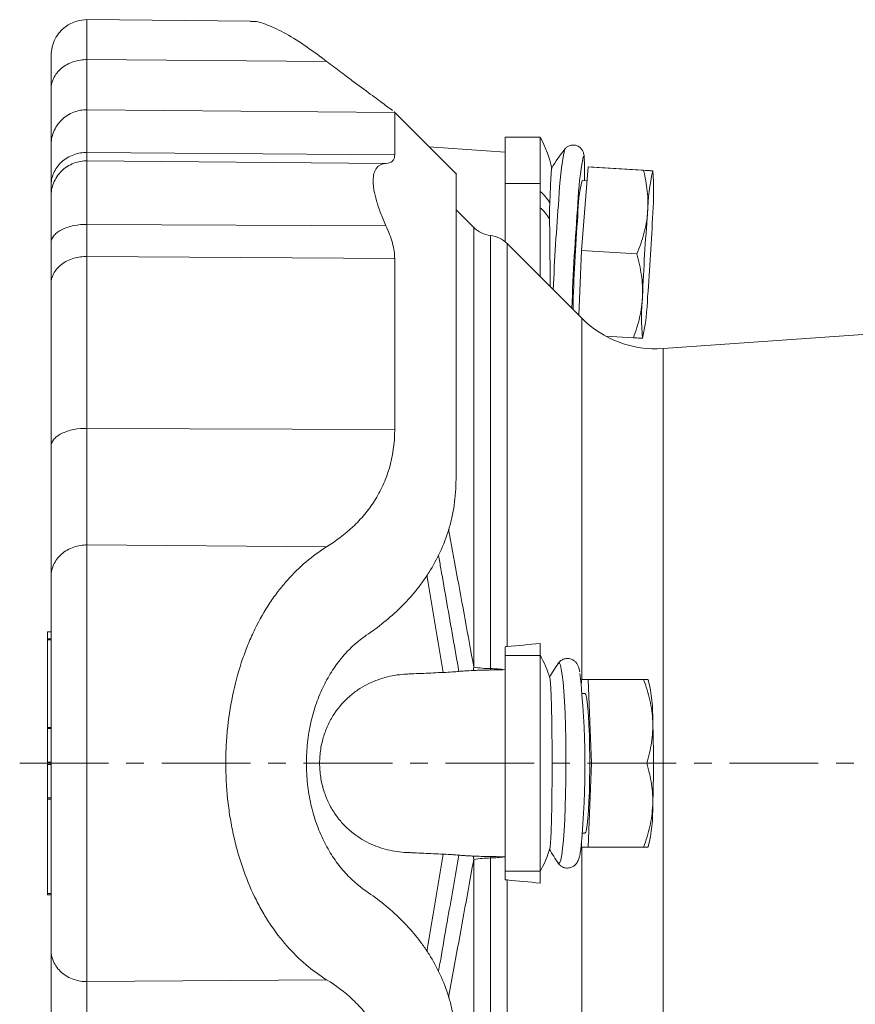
# Model space of a CAD drawing. Header units: millimetres. Extents: x 158 to 728, y 55 to 548.
# Tile 2 of 6: x 158 to 277, y 127 to 268. Entities that reach past the tile are written whole.
import ezdxf

# ---------------------------------------------------------------- set-up
doc = ezdxf.new("R2010")
doc.units = ezdxf.units.MM
doc.linetypes.add('CENTERX2', pattern=[20.32, 12.7, -2.54, 2.54, -2.54])
doc.layers.add('FORMAT', color=7, linetype='Continuous')

msp = doc.modelspace()

# ---------------------------------------------------------------- linework, layer by layer
at = {"color": 7, "linetype": 'Continuous', "lineweight": 15}
for p, q in [((190.83, 267.63), (167.43, 267.84)), ((211.48, 254.57), (211.38, 254.65)), ((220.29, 245.78), (211.39, 254.67)), ((232.29, 251.02), (227.29, 251.02)), ((227.29, 251.02), (227.29, 244.41)), ((232.29, 251.02), (232.29, 244.41)), ((227.29, 248.89), (216.41, 249.66)), ((235.82, 249.31), (235.83, 249.32)), ((238.22, 234.79), (239.19, 246.76)), ((239.19, 246.76), (247.1, 246.28)), ((239.19, 246.76), (239.67, 246.75)), ((239.67, 246.75), (247.58, 246.27)), ((220.27, 245.8), (220.31, 245.86)), ((248.37, 246.21), (248.41, 246.21)), ((227.29, 244.41), (227.29, 236.06)), ((232.29, 244.41), (232.29, 231.09)), ((239.03, 244.77), (238.31, 244.82)), ((222.8, 238.1), (220.26, 240.64)), ((238.26, 225.12), (227.57, 235.81)), ((237.85, 225.53), (238.22, 234.79)), ((238.22, 234.79), (246.13, 234.31)), ((293.68, 223.83), (249.91, 220.77)), ((241.67, 222.57), (245.65, 222.32)), ((246.97, 222.25), (246.99, 222.27)), ((162.29, 180.25), (161.78, 180.25)), ((161.78, 180.24), (161.78, 179.28)), ((161.78, 179.26), (162.29, 179.26)), ((161.78, 179.08), (161.78, 166.56)), ((227.29, 178.11), (227.29, 176.87)), ((232.29, 178.57), (232.29, 176.87)), ((227.29, 176.87), (227.29, 145.99)), ((232.29, 176.87), (232.29, 145.99)), ((238.22, 173.43), (238.2, 172.92)), ((239.19, 173.43), (238.22, 173.43)), ((239.67, 161.43), (239.19, 173.43)), ((239.19, 173.43), (247.1, 173.43)), ((247.79, 173.34), (247.74, 173.43)), ((238.71, 171.43), (238.34, 171.43)), ((161.78, 166.39), (161.78, 161.6)), ((161.78, 161.26), (161.78, 156.47)), ((239.19, 149.43), (239.67, 161.43)), ((239.67, 161.43), (247.58, 161.43)), ((161.78, 156.31), (161.78, 142.79)), ((238.34, 151.43), (238.71, 151.43)), ((238.2, 149.94), (238.22, 149.43)), ((238.22, 149.43), (239.19, 149.43)), ((239.19, 149.43), (247.1, 149.43)), ((247.74, 149.43), (247.79, 149.52)), ((234.87, 147.16), (234.89, 147.14)), ((227.29, 145.99), (227.29, 144.75)), ((232.29, 145.99), (232.29, 144.29)), ((161.78, 142.61), (162.29, 142.61))]:
    msp.add_line(p, q, dxfattribs=at)
at = {"color": 8, "linetype": 'Continuous', "lineweight": 0}
for p, q in [((167.43, 262.12), (201.74, 261.87)), ((167.43, 254.95), (211.48, 254.57)), ((167.43, 248.84), (211.48, 248.48)), ((167.43, 247.64), (210.23, 247.27)), ((227.29, 244.41), (232.29, 244.41)), ((167.43, 238.55), (210.23, 238.35)), ((222.8, 175.18), (222.8, 238.1)), ((225.19, 174.98), (225.19, 236.95)), ((227.57, 235.81), (227.57, 178.13)), ((167.43, 233.96), (211.48, 233.66)), ((238.26, 225.12), (238.26, 173.43)), ((249.91, 220.77), (249.91, 102.09)), ((167.43, 209.36), (211.48, 209.17)), ((167.43, 192.67), (201.74, 192.4)), ((161.78, 180.24), (162.29, 180.24)), ((161.78, 179.08), (162.29, 179.08)), ((227.29, 176.87), (232.29, 176.87)), ((161.78, 166.56), (162.29, 166.56)), ((161.78, 166.39), (162.29, 166.39)), ((161.78, 161.6), (162.29, 161.6)), ((161.78, 161.26), (162.29, 161.26)), ((161.78, 156.47), (162.29, 156.47)), ((161.78, 156.31), (162.29, 156.31)), ((238.26, 149.43), (238.26, 97.74)), ((222.8, 84.76), (222.8, 147.68)), ((225.19, 85.91), (225.19, 147.88)), ((227.29, 145.99), (232.29, 145.99)), ((227.57, 144.73), (227.57, 87.05)), ((161.78, 142.79), (162.29, 142.79)), ((167.43, 130.19), (201.74, 130.46))]:
    msp.add_line(p, q, dxfattribs=at)
at = {"color": 8, "linetype": 'Continuous', "lineweight": 0, "flags": 128}
for points in [[(238.45, 248.17), (238.5, 248.3), (238.57, 248.25), (238.61, 247.93), (238.63, 247.75)], [(234.89, 147.14), (234.99, 147.07), (235.13, 147.21), (235.26, 147.63), (235.4, 148.31), (235.52, 149.25), (235.63, 150.43), (235.73, 151.82), (235.82, 153.4), (235.89, 155.13), (235.94, 156.99), (235.97, 158.94), (235.99, 160.93), (235.98, 162.93), (235.96, 164.9), (235.92, 166.81), (235.86, 168.61), (235.78, 170.27), (235.68, 171.76), (235.58, 173.05), (235.46, 174.11), (235.33, 174.92), (235.2, 175.48), (235.06, 175.76), (234.92, 175.76), (234.88, 175.71)]]:
    msp.add_lwpolyline(points, dxfattribs=at)
at = {"color": 7, "linetype": 'Continuous', "lineweight": 15, "flags": 128}
msp.add_lwpolyline([(238.71, 151.43), (238.82, 151.57), (238.93, 151.97), (239.04, 152.64), (239.14, 153.54), (239.22, 154.66), (239.29, 155.96), (239.35, 157.41), (239.38, 158.98), (239.4, 160.6), (239.4, 162.26), (239.38, 163.89), (239.35, 165.45), (239.29, 166.9), (239.22, 168.2), (239.14, 169.32), (239.04, 170.22), (238.93, 170.89), (238.82, 171.29), (238.71, 171.43), (238.71, 171.43)], dxfattribs=at)
at = {"color": 7, "linetype": 'Continuous', "lineweight": 15}
for centre, radius, start, end in [((218.35, 243.17), 16, 12.2318, 29.373), ((255.44, 233.76), 25.03, 141.5781, 149.141), ((285.35, 239.57), 47.69, 169.6067, 177.5798), ((193.99, 246.21), 44.66, 358.1908, 1.9748), ((280.68, 239.26), 33.01, 167.8529, 178.3187), ((215.96, 243.21), 32.59, 354.7178, 5.2822), ((257.76, 239.93), 20.05, 165.8912, 180.272), ((578.95, 214.23), 342.33, 175.416, 177.9379), ((445.99, 222.3), 209.02, 175.188, 178.8853), ((563.82, 215.09), 317.14, 175.4525, 177.6207), ((-68.44, 253.37), 317.13, 355.4525, 357.6207), ((225.63, 240.93), 4, 225, 263.6248), ((224.74, 232.98), 4, 45, 83.6248), ((279.41, 225.25), 32.59, 174.7177, 185.2823), ((214.69, 229.2), 33.01, 347.8528, 358.3188), ((248.86, 235.73), 15, 225, 274), ((218.35, 169.08), 16, 16.5506, 29.373), ((255.44, 161.43), 25.03, 145.194, 150.5788), ((117.83, 161.13), 120.88, 354.5638, 6.2433), ((226.04, 168.06), 22.38, 358.388, 13.6543), ((89.91, 161.43), 158.62, 357.8321, 2.1679), ((226.04, 154.8), 22.38, 346.3457, 1.612), ((218.35, 153.78), 16, 330.627, 343.4494), ((255.44, 161.43), 25.03, 209.4211, 214.806)]:
    msp.add_arc(centre, radius, start, end, dxfattribs=at)
at = {"color": 8, "linetype": 'Continuous', "lineweight": 0}
for centre, radius, start, end in [((277.64, 240.79), 42.67, 168.4818, 178.1331), ((227.68, 237.95), 7.04, 31.4736, 49.0808), ((227.64, 235.57), 7.09, 32.014, 49.0402), ((614.92, 211.96), 381.14, 175.453, 177.4079), ((225.36, 190.88), 15.9, 260.7531, 269.3835), ((224.93, 157.67), 17.31, 82.3523, 89.1606), ((224.93, 165.19), 17.31, 270.8394, 277.6477), ((225.36, 131.98), 15.9, 90.6165, 99.2469)]:
    msp.add_arc(centre, radius, start, end, dxfattribs=at)
at = {"color": 7, "linetype": 'Continuous', "lineweight": 15}
for points, knots in [([(167.43, 267.84), (166.95, 267.8), (165.88, 267.71), (164.53, 267.02), (163.52, 266.08), (162.85, 265.11), (162.38, 263.95), (162.32, 263.1), (162.29, 262.67)], [0, 0, 0, 0, 0.18634, 0.416189, 0.549158, 0.692654, 0.844183, 1, 1, 1, 1]), ([(190.82, 267.57), (190.96, 267.58), (191.64, 267.65), (193.32, 267.11), (195.87, 265.91), (198.74, 264.11), (200.79, 262.58), (201.74, 261.87)], [0, 0, 0, 0, 0.055366, 0.277206, 0.528762, 0.780474, 1, 1, 1, 1]), ([(162.29, 257.86), (162.29, 258.47), (162.29, 259.05), (162.29, 260.11), (162.29, 260.6), (162.29, 261.45), (162.29, 261.81), (162.29, 262.36), (162.29, 262.56), (162.29, 262.67)], [0, 0, 0, 0, 0.25, 0.25, 0.5, 0.5, 0.75, 0.75, 1, 1, 1, 1]), ([(211.18, 254.83), (211.17, 254.84), (211.06, 254.94), (210.16, 255.6), (208.38, 256.9), (206.08, 258.6), (203.82, 260.28), (202.44, 261.34), (201.74, 261.87)], [0, 0, 0, 0, 0.012, 0.207674, 0.444732, 0.688561, 0.843821, 1, 1, 1, 1]), ([(162.29, 249.86), (162.29, 249.89), (162.29, 250.09), (162.29, 250.8), (162.29, 251.32), (162.29, 252.68), (162.29, 253.52), (162.29, 255.49), (162.29, 256.61), (162.29, 257.86)], [0, 0, 0, 0, 0.25, 0.25, 0.5, 0.5, 0.75, 0.75, 1, 1, 1, 1]), ([(211.48, 254.57), (211.48, 254.49), (211.48, 253.94), (211.48, 251.89), (211.48, 250.4), (211.48, 248.48)], [0, 0, 0, 0, 0.5, 0.5, 1, 1, 1, 1]), ([(162.29, 249.86), (162.29, 249.79), (162.29, 249.26), (162.29, 247.32), (162.29, 245.91), (162.29, 244.08)], [0, 0, 0, 0, 0.5, 0.5, 1, 1, 1, 1]), ([(238.62, 247.91), (238.62, 248.02), (238.61, 248.26), (238.57, 248.51), (238.51, 248.77), (238.4, 249.08), (238.16, 249.43), (237.75, 249.75), (237.2, 249.93), (236.62, 249.88), (236.17, 249.66), (235.89, 249.41), (235.8, 249.27), (235.77, 249.22)], [0, 0, 0, 0, 0.150315, 0.309039, 0.408512, 0.483838, 0.556226, 0.637313, 0.724452, 0.819037, 0.893441, 0.958391, 1, 1, 1, 1]), ([(210.23, 247.27), (210.63, 247.3), (210.94, 247.4), (211.26, 247.7), (211.34, 247.83), (211.45, 248.12), (211.48, 248.29), (211.48, 248.48)], [0, 0, 0, 0, 0.5, 0.5, 0.75, 0.75, 1, 1, 1, 1]), ([(210.23, 247.27), (209.65, 247.23), (209.19, 247.01), (208.8, 246.49), (208.73, 246.37), (208.61, 246.11), (208.56, 245.97), (208.44, 245.52), (208.4, 245.17), (208.4, 244.58), (208.41, 244.37), (208.45, 243.92), (208.48, 243.69), (208.6, 242.98), (208.72, 242.47), (209.03, 241.38), (209.23, 240.8), (209.68, 239.61), (209.94, 238.99), (210.23, 238.35)], [0, 0, 0, 0, 0.25, 0.25, 0.3125, 0.3125, 0.375, 0.375, 0.5, 0.5, 0.5625, 0.5625, 0.625, 0.625, 0.75, 0.75, 0.875, 0.875, 1, 1, 1, 1]), ([(233.96, 246.6), (233.96, 246.6), (233.95, 246.64), (233.92, 246.37), (233.88, 245.78), (233.82, 244.83), (233.77, 243.59), (233.72, 242.47), (233.69, 241.77), (233.68, 241.62)], [0, 0, 0, 0, 0.0227371, 0.2115796, 0.3943447, 0.5824569, 0.7644119, 0.9516722, 1, 1, 1, 1]), ([(220.26, 202.11), (220.26, 204.48), (220.26, 209.29), (220.26, 215.98), (220.26, 222.27), (220.26, 227.98), (220.26, 233.02), (220.26, 237.22), (220.26, 240.56), (220.26, 243.06), (220.26, 244.76), (220.26, 245.7), (220.26, 245.73), (220.26, 245.75)], [0, 0, 0, 0, 0.091651, 0.185385, 0.280791, 0.377409, 0.47474, 0.572263, 0.663922, 0.754849, 0.844633, 0.932891, 1, 1, 1, 1]), ([(247.69, 240.23), (247.73, 240.74), (247.74, 241.25), (247.73, 242.27), (247.69, 242.78), (247.53, 244.3), (247.34, 245.29), (247.1, 246.28)], [0, 0, 0, 0, 0.25, 0.25, 0.5, 0.5, 1, 1, 1, 1]), ([(248.41, 246.21), (248.39, 246.21), (248.34, 246.21), (248.21, 246.22), (248.11, 246.22), (247.77, 246.24), (247.46, 246.26), (247.1, 246.28)], [0, 0, 0, 0, 0.25, 0.25, 0.5, 0.5, 1, 1, 1, 1]), ([(162.29, 242.55), (162.29, 242.59), (162.29, 242.74), (162.29, 243.26), (162.29, 243.62), (162.29, 244.08)], [0, 0, 0, 0, 0.5, 0.5, 1, 1, 1, 1]), ([(162.29, 235.87), (162.29, 236.82), (162.29, 237.72), (162.29, 239.35), (162.29, 240.07), (162.29, 241.26), (162.29, 241.72), (162.29, 242.35), (162.29, 242.52), (162.29, 242.55)], [0, 0, 0, 0, 0.25, 0.25, 0.5, 0.5, 0.75, 0.75, 1, 1, 1, 1]), ([(246.13, 234.31), (246.54, 235.26), (246.89, 236.24), (247.42, 238.22), (247.6, 239.22), (247.69, 240.23)], [0, 0, 0, 0, 0.5, 0.5, 1, 1, 1, 1]), ([(210.23, 238.35), (210.63, 237.5), (210.94, 236.68), (211.26, 235.49), (211.34, 235.1), (211.45, 234.36), (211.48, 234), (211.48, 233.66)], [0, 0, 0, 0, 0.5, 0.5, 0.75, 0.75, 1, 1, 1, 1]), ([(233.75, 229.63), (233.74, 229.94), (233.74, 230.91), (233.72, 232.62), (233.7, 234.71), (233.68, 237), (233.66, 238.49), (233.65, 239.33)], [0, 0, 0, 0, 0.098274, 0.308609, 0.512929, 0.723178, 1, 1, 1, 1]), ([(162.29, 235.87), (162.29, 234.77), (162.29, 233.71), (162.29, 231.74), (162.29, 230.83), (162.29, 230.01)], [0, 0, 0, 0, 0.5, 0.5, 1, 1, 1, 1]), ([(246.13, 234.31), (246.42, 233.31), (246.65, 232.31), (246.94, 230.29), (247, 229.27), (246.96, 228.25)], [0, 0, 0, 0, 0.5, 0.5, 1, 1, 1, 1]), ([(211.48, 209.17), (211.48, 213.8), (211.48, 218.23), (211.48, 226.45), (211.48, 230.25), (211.48, 233.66)], [0, 0, 0, 0, 0.5, 0.5, 1, 1, 1, 1]), ([(162.29, 206.75), (162.29, 211.15), (162.29, 215.36), (162.29, 223.17), (162.29, 226.78), (162.29, 230.01)], [0, 0, 0, 0, 0.5, 0.5, 1, 1, 1, 1]), ([(246.96, 228.25), (246.94, 227.74), (246.89, 227.23), (246.76, 226.23), (246.66, 225.73), (246.32, 224.25), (246.01, 223.28), (245.65, 222.32)], [0, 0, 0, 0, 0.25, 0.25, 0.5, 0.5, 1, 1, 1, 1]), ([(245.65, 222.32), (246.02, 222.3), (246.32, 222.29), (246.78, 222.26), (246.92, 222.25), (246.96, 222.25)], [0, 0, 0, 0, 0.5, 0.5, 1, 1, 1, 1]), ([(246.96, 222.25), (246.97, 222.25), (246.98, 222.25), (246.96, 222.25), (246.96, 222.25)], [0, 0, 0, 0, 0.689823, 1, 1, 1, 1]), ([(211.48, 209.17), (211.48, 207.19), (211.22, 205.36), (210.59, 203.23), (210.45, 202.81), (210.15, 201.99), (209.98, 201.59), (209.44, 200.42), (209.04, 199.68), (208.16, 198.3), (207.67, 197.64), (206.64, 196.41), (206.09, 195.82), (204.34, 194.18), (203.08, 193.23), (201.74, 192.4)], [0, 0, 0, 0, 0.25, 0.25, 0.3125, 0.3125, 0.375, 0.375, 0.5, 0.5, 0.625, 0.625, 0.75, 0.75, 1, 1, 1, 1]), ([(162.29, 206.75), (162.29, 204.8), (162.29, 202.91), (162.29, 199.31), (162.29, 197.6), (162.29, 194.44), (162.29, 192.97), (162.29, 190.33), (162.29, 189.15), (162.29, 188.13)], [0, 0, 0, 0, 0.25, 0.25, 0.5, 0.5, 0.75, 0.75, 1, 1, 1, 1]), ([(207.41, 179.74), (209.15, 180.91), (210.8, 182.23), (213.07, 184.47), (213.8, 185.26), (214.83, 186.52), (215.16, 186.96), (215.8, 187.85), (216.11, 188.3), (217.58, 190.62), (218.54, 192.65), (219.39, 195.44), (219.54, 196.01), (219.8, 197.19), (219.91, 197.78), (220.17, 199.59), (220.26, 200.83), (220.26, 202.11)], [0, 0, 0, 0, 0.25, 0.25, 0.375, 0.375, 0.4375, 0.4375, 0.5, 0.5, 0.75, 0.75, 0.8125, 0.8125, 0.875, 0.875, 1, 1, 1, 1]), ([(201.74, 192.4), (200.72, 191.77), (199.74, 191.06), (197.85, 189.46), (196.95, 188.58), (195.65, 187.11), (195.22, 186.59), (194.4, 185.52), (194, 184.95), (192.84, 183.2), (192.13, 181.95), (191.15, 179.95), (190.84, 179.27), (190.4, 178.2), (190.26, 177.84), (189.98, 177.11), (189.85, 176.73), (189.2, 174.85), (188.76, 173.29), (188.05, 170.07), (187.77, 168.41), (187.54, 166.27), (187.5, 165.83), (187.43, 164.97), (187.4, 164.53), (187.33, 163.23), (187.3, 162.37), (187.3, 159.78), (187.39, 158.05), (187.61, 155.9), (187.67, 155.47), (187.78, 154.62), (187.84, 154.19), (188.04, 152.94), (188.2, 152.11), (188.55, 150.49), (188.75, 149.69), (189.19, 148.12), (189.43, 147.35), (190.2, 145.08), (190.79, 143.66), (191.76, 141.65), (192.11, 141), (192.82, 139.74), (193.19, 139.13), (194.35, 137.37), (195.18, 136.29), (196.91, 134.32), (197.82, 133.43), (199.73, 131.81), (200.72, 131.09), (201.74, 130.46)], [0, 0, 0, 0, 0.0625, 0.0625, 0.125, 0.125, 0.15625, 0.15625, 0.1875, 0.1875, 0.25, 0.25, 0.28125, 0.28125, 0.296875, 0.296875, 0.3125, 0.3125, 0.375, 0.375, 0.4375, 0.4375, 0.453125, 0.453125, 0.46875, 0.46875, 0.5, 0.5, 0.5625, 0.5625, 0.578125, 0.578125, 0.59375, 0.59375, 0.625, 0.625, 0.65625, 0.65625, 0.6875, 0.6875, 0.75, 0.75, 0.78125, 0.78125, 0.8125, 0.8125, 0.875, 0.875, 0.9375, 0.9375, 1, 1, 1, 1]), ([(162.29, 134.73), (162.29, 135.23), (162.29, 135.81), (162.29, 137.12), (162.29, 137.85), (162.29, 139.49), (162.29, 140.4), (162.29, 142.38), (162.29, 143.46), (162.29, 145.78), (162.29, 147.02), (162.29, 149.63), (162.29, 151.01), (162.29, 153.87), (162.29, 155.35), (162.29, 158.36), (162.29, 159.9), (162.29, 162.96), (162.29, 164.5), (162.29, 167.51), (162.29, 168.99), (162.29, 171.85), (162.29, 173.23), (162.29, 175.84), (162.29, 177.08), (162.29, 179.4), (162.29, 180.48), (162.29, 182.46), (162.29, 183.37), (162.29, 185.01), (162.29, 185.74), (162.29, 187.05), (162.29, 187.63), (162.29, 188.13)], [0, 0, 0, 0, 0.0625, 0.0625, 0.125, 0.125, 0.1875, 0.1875, 0.25, 0.25, 0.3125, 0.3125, 0.375, 0.375, 0.4375, 0.4375, 0.5, 0.5, 0.5625, 0.5625, 0.625, 0.625, 0.6875, 0.6875, 0.75, 0.75, 0.8125, 0.8125, 0.875, 0.875, 0.9375, 0.9375, 1, 1, 1, 1]), ([(161.78, 179.08), (161.78, 179.12), (161.78, 179.17), (161.78, 179.24), (161.78, 179.26), (161.78, 179.26)], [0, 0, 0, 0, 0.5, 0.5, 1, 1, 1, 1]), ([(198.84, 161.43), (198.84, 162.44), (198.9, 163.43), (199.06, 164.9), (199.13, 165.39), (199.29, 166.35), (199.39, 166.83), (199.71, 168.25), (199.97, 169.16), (200.43, 170.46), (200.6, 170.89), (200.95, 171.72), (201.13, 172.13), (201.72, 173.32), (202.14, 174.06), (203.05, 175.45), (203.54, 176.1), (204.57, 177.31), (205.11, 177.86), (206.23, 178.87), (206.81, 179.32), (207.41, 179.74)], [0, 0, 0, 0, 0.125, 0.125, 0.1875, 0.1875, 0.25, 0.25, 0.375, 0.375, 0.4375, 0.4375, 0.5, 0.5, 0.625, 0.625, 0.75, 0.75, 0.875, 0.875, 1, 1, 1, 1]), ([(237.98, 174.5), (237.96, 174.59), (237.91, 174.87), (237.81, 175.2), (237.65, 175.57), (237.4, 175.93), (237.01, 176.25), (236.46, 176.45), (235.86, 176.43), (235.36, 176.21), (235.02, 175.92), (234.91, 175.74), (234.85, 175.66)], [0, 0, 0, 0, 0.093978, 0.274796, 0.402348, 0.490505, 0.578434, 0.668223, 0.759523, 0.846027, 0.925419, 1, 1, 1, 1]), ([(222.75, 174.71), (222.29, 174.69), (221.89, 174.67), (221.19, 174.62), (220.9, 174.6), (220.67, 174.57)], [0, 0, 0, 0, 0.5, 0.5, 1, 1, 1, 1]), ([(225.19, 174.78), (224.96, 174.77), (224.73, 174.77), (224.29, 174.76), (224.07, 174.76), (223.66, 174.74), (223.46, 174.74), (223.09, 174.73), (222.91, 174.72), (222.75, 174.71)], [0, 0, 0, 0, 0.25, 0.25, 0.5, 0.5, 0.75, 0.75, 1, 1, 1, 1]), ([(227.24, 174.83), (226.94, 174.82), (226.62, 174.81), (226.1, 174.79), (225.92, 174.79), (225.56, 174.78), (225.37, 174.78), (225.19, 174.78)], [0, 0, 0, 0, 0.5, 0.5, 0.75, 0.75, 1, 1, 1, 1]), ([(218.42, 174.43), (217.49, 174.39), (216.1, 174.32), (214.48, 174.25), (213.78, 174.22), (213.32, 174.2), (213.08, 174.19), (211.93, 174.11), (211.01, 173.96), (209.66, 173.59), (209.21, 173.44), (208.32, 173.1), (207.88, 172.9), (207.03, 172.45), (206.61, 172.2), (205.99, 171.78), (205.79, 171.64), (205.39, 171.32), (205.19, 171.16), (204.22, 170.31), (203.51, 169.52), (202.73, 168.34), (202.57, 168.1), (202.28, 167.59), (202.14, 167.32), (201.75, 166.51), (201.52, 165.93), (201.24, 165.03), (201.15, 164.71), (201.01, 164.08), (200.94, 163.76), (200.79, 162.78), (200.74, 162.12), (200.74, 161.11), (200.75, 160.77), (200.8, 160.11), (200.84, 159.78), (200.94, 159.13), (201, 158.8), (201.15, 158.17), (201.23, 157.85), (201.52, 156.94), (201.75, 156.37), (202.14, 155.55), (202.28, 155.28), (202.57, 154.77), (202.72, 154.53), (203.19, 153.82), (203.53, 153.38), (204.25, 152.57), (204.62, 152.2), (205.79, 151.18), (206.61, 150.63), (207.89, 149.96), (208.33, 149.76), (209.22, 149.41), (209.67, 149.27), (211.02, 148.9), (211.93, 148.75), (213.09, 148.67), (213.32, 148.66), (213.78, 148.64), (214.48, 148.61), (216.1, 148.54), (217.49, 148.47), (218.42, 148.43)], [0, 0, 0, 0, 0.0625, 0.09375, 0.109375, 0.109375, 0.125, 0.125, 0.1875, 0.1875, 0.21875, 0.21875, 0.25, 0.25, 0.28125, 0.28125, 0.296875, 0.296875, 0.3125, 0.3125, 0.375, 0.375, 0.390625, 0.390625, 0.40625, 0.40625, 0.4375, 0.4375, 0.453125, 0.453125, 0.46875, 0.46875, 0.5, 0.5, 0.515625, 0.515625, 0.53125, 0.53125, 0.546875, 0.546875, 0.5625, 0.5625, 0.59375, 0.59375, 0.609375, 0.609375, 0.625, 0.625, 0.65625, 0.65625, 0.6875, 0.6875, 0.75, 0.75, 0.78125, 0.78125, 0.8125, 0.8125, 0.875, 0.875, 0.890625, 0.890625, 0.90625, 0.9375, 1, 1, 1, 1]), ([(220.67, 174.57), (220.55, 174.56), (220.41, 174.55), (220.1, 174.52), (219.92, 174.51), (219.36, 174.47), (218.92, 174.45), (218.42, 174.43)], [0, 0, 0, 0, 0.25, 0.25, 0.5, 0.5, 1, 1, 1, 1]), ([(233.68, 149.22), (233.71, 149.3), (233.73, 149.45), (233.76, 149.77), (233.78, 149.89), (233.8, 150.17), (233.81, 150.33), (233.84, 150.85), (233.86, 151.25), (233.88, 151.93), (233.89, 152.17), (233.91, 152.69), (233.92, 152.96), (233.94, 153.79), (233.95, 154.39), (233.97, 155.66), (233.98, 156.35), (234, 157.74), (234, 158.46), (234.01, 159.56), (234.01, 159.93), (234.01, 160.68), (234.01, 161.05), (234.01, 162.17), (234.01, 162.91), (234, 164.02), (234, 164.39), (234, 165.11), (233.99, 165.46), (233.98, 166.5), (233.97, 167.17), (233.96, 168.14), (233.95, 168.45), (233.94, 169.05), (233.92, 169.63), (233.91, 170.16), (233.89, 170.67), (233.88, 170.92), (233.86, 171.61), (233.84, 172.01), (233.81, 172.52), (233.8, 172.68), (233.78, 172.96), (233.76, 173.08), (233.73, 173.41), (233.71, 173.56), (233.68, 173.64)], [0, 0, 0, 0, 0.0625, 0.0625, 0.09375, 0.09375, 0.125, 0.125, 0.1875, 0.1875, 0.21875, 0.21875, 0.25, 0.25, 0.3125, 0.3125, 0.375, 0.375, 0.4375, 0.4375, 0.46875, 0.46875, 0.5, 0.5, 0.5625, 0.5625, 0.59375, 0.59375, 0.625, 0.625, 0.6875, 0.6875, 0.71875, 0.71875, 0.75, 0.78125, 0.78125, 0.8125, 0.8125, 0.875, 0.875, 0.90625, 0.90625, 0.9375, 0.9375, 1, 1, 1, 1]), ([(247.1, 173.43), (247.47, 172.45), (247.77, 171.46), (248.23, 169.46), (248.37, 168.45), (248.41, 167.43)], [0, 0, 0, 0, 0.5, 0.5, 1, 1, 1, 1]), ([(247.73, 173.43), (247.73, 173.43), (247.76, 173.43), (247.59, 173.43), (247.26, 173.43), (247.1, 173.43)], [0, 0, 0, 0, 0.058861, 0.526956, 1, 1, 1, 1]), ([(161.78, 166.39), (161.78, 166.4), (161.78, 166.42), (161.78, 166.48), (161.78, 166.52), (161.78, 166.56)], [0, 0, 0, 0, 0.5, 0.5, 1, 1, 1, 1]), ([(248.41, 167.43), (248.43, 166.92), (248.43, 166.41), (248.37, 165.4), (248.32, 164.9), (248.1, 163.4), (247.87, 162.41), (247.58, 161.43)], [0, 0, 0, 0, 0.25, 0.25, 0.5, 0.5, 1, 1, 1, 1]), ([(161.78, 161.6), (161.78, 161.59), (161.78, 161.57), (161.78, 161.51), (161.78, 161.47), (161.78, 161.39), (161.78, 161.35), (161.78, 161.29), (161.78, 161.27), (161.78, 161.26)], [0, 0, 0, 0, 0.25, 0.25, 0.5, 0.5, 0.75, 0.75, 1, 1, 1, 1]), ([(198.84, 161.43), (198.84, 160.42), (198.9, 159.43), (199.06, 157.96), (199.13, 157.47), (199.29, 156.51), (199.39, 156.03), (199.71, 154.61), (199.97, 153.7), (200.43, 152.4), (200.6, 151.97), (200.95, 151.14), (201.13, 150.73), (201.72, 149.54), (202.14, 148.8), (203.05, 147.41), (203.54, 146.76), (204.57, 145.55), (205.11, 145), (206.23, 143.99), (206.81, 143.54), (207.41, 143.12)], [0, 0, 0, 0, 0.125, 0.125, 0.1875, 0.1875, 0.25, 0.25, 0.375, 0.375, 0.4375, 0.4375, 0.5, 0.5, 0.625, 0.625, 0.75, 0.75, 0.875, 0.875, 1, 1, 1, 1]), ([(247.58, 161.43), (247.87, 160.45), (248.1, 159.46), (248.39, 157.46), (248.45, 156.45), (248.41, 155.43)], [0, 0, 0, 0, 0.5, 0.5, 1, 1, 1, 1]), ([(161.78, 156.31), (161.78, 156.34), (161.78, 156.38), (161.78, 156.44), (161.78, 156.46), (161.78, 156.47)], [0, 0, 0, 0, 0.5, 0.5, 1, 1, 1, 1]), ([(248.41, 155.43), (248.39, 154.92), (248.34, 154.41), (248.21, 153.4), (248.11, 152.9), (247.77, 151.4), (247.46, 150.41), (247.1, 149.43)], [0, 0, 0, 0, 0.25, 0.25, 0.5, 0.5, 1, 1, 1, 1]), ([(236.21, 146.43), (236.41, 146.45), (236.79, 146.5), (237.23, 146.78), (237.51, 147.08), (237.69, 147.39), (237.83, 147.72), (237.96, 148.18), (238.07, 148.74), (238.14, 149.29), (238.16, 149.5)], [0, 0, 0, 0, 0.088115, 0.166634, 0.243045, 0.327114, 0.433614, 0.594345, 0.844752, 1, 1, 1, 1]), ([(247.1, 149.43), (247.26, 149.43), (247.58, 149.43), (247.76, 149.43), (247.73, 149.43), (247.73, 149.43)], [0, 0, 0, 0, 0.468486, 0.941139, 1, 1, 1, 1]), ([(218.42, 148.43), (218.92, 148.41), (219.35, 148.39), (219.92, 148.35), (220.09, 148.34), (220.41, 148.31), (220.55, 148.3), (220.67, 148.29)], [0, 0, 0, 0, 0.5, 0.5, 0.75, 0.75, 1, 1, 1, 1]), ([(220.67, 148.29), (220.9, 148.26), (221.19, 148.24), (221.71, 148.2), (221.9, 148.19), (222.3, 148.17), (222.52, 148.16), (222.75, 148.15)], [0, 0, 0, 0, 0.5, 0.5, 0.75, 0.75, 1, 1, 1, 1]), ([(222.75, 148.15), (223.07, 148.13), (223.44, 148.12), (224.28, 148.1), (224.72, 148.09), (225.19, 148.08)], [0, 0, 0, 0, 0.5, 0.5, 1, 1, 1, 1]), ([(225.19, 148.08), (225.37, 148.08), (225.56, 148.08), (225.92, 148.07), (226.1, 148.07), (226.44, 148.06), (226.61, 148.05), (226.94, 148.04), (227.09, 148.04), (227.24, 148.03)], [0, 0, 0, 0, 0.25, 0.25, 0.5, 0.5, 0.75, 0.75, 1, 1, 1, 1]), ([(234.83, 147.24), (234.89, 147.15), (235.01, 146.96), (235.37, 146.64), (235.82, 146.45), (236.11, 146.44), (236.21, 146.43)], [0, 0, 0, 0, 0.265909, 0.554016, 0.846437, 1, 1, 1, 1]), ([(161.78, 142.61), (161.78, 142.61), (161.78, 142.63), (161.78, 142.7), (161.78, 142.75), (161.78, 142.79)], [0, 0, 0, 0, 0.5, 0.5, 1, 1, 1, 1]), ([(207.41, 143.12), (209.15, 141.95), (210.8, 140.63), (213.07, 138.39), (213.8, 137.6), (214.83, 136.34), (215.16, 135.9), (215.8, 135.01), (216.11, 134.56), (217.58, 132.24), (218.54, 130.21), (219.39, 127.42), (219.54, 126.85), (219.8, 125.67), (219.91, 125.08), (220.17, 123.27), (220.26, 122.03), (220.26, 120.75)], [0, 0, 0, 0, 0.25, 0.25, 0.375, 0.375, 0.4375, 0.4375, 0.5, 0.5, 0.75, 0.75, 0.8125, 0.8125, 0.875, 0.875, 1, 1, 1, 1]), ([(162.29, 116.11), (162.29, 118.06), (162.29, 119.95), (162.29, 123.55), (162.29, 125.26), (162.29, 128.43), (162.29, 129.89), (162.29, 132.53), (162.29, 133.71), (162.29, 134.73)], [0, 0, 0, 0, 0.25, 0.25, 0.5, 0.5, 0.75, 0.75, 1, 1, 1, 1]), ([(211.48, 113.69), (211.48, 115.67), (211.22, 117.5), (210.59, 119.63), (210.45, 120.05), (210.15, 120.87), (209.98, 121.27), (209.44, 122.44), (209.04, 123.18), (208.16, 124.56), (207.67, 125.22), (206.64, 126.45), (206.09, 127.04), (204.34, 128.68), (203.08, 129.63), (201.74, 130.46)], [0, 0, 0, 0, 0.25, 0.25, 0.3125, 0.3125, 0.375, 0.375, 0.5, 0.5, 0.625, 0.625, 0.75, 0.75, 1, 1, 1, 1])]:
    msp.add_open_spline(points, degree=3, knots=knots, dxfattribs=at)
at = {"color": 8, "linetype": 'Continuous', "lineweight": 0}
for points, knots in [([(167.43, 267.75), (167.43, 267.76), (167.43, 267.8), (167.43, 267.16), (167.43, 265.94), (167.43, 264.26), (167.43, 262.82), (167.43, 262.12)], [0, 0, 0, 0, 0.112268, 0.353073, 0.581824, 0.797607, 1, 1, 1, 1]), ([(162.29, 257.86), (162.29, 258.36), (162.4, 258.91), (162.78, 259.7), (162.94, 259.96), (163.32, 260.45), (163.55, 260.68), (164.05, 261.09), (164.33, 261.28), (164.92, 261.6), (165.23, 261.73), (166.18, 262.04), (166.83, 262.12), (167.43, 262.12)], [0, 0, 0, 0, 0.25, 0.25, 0.375, 0.375, 0.5, 0.5, 0.625, 0.625, 0.75, 0.75, 1, 1, 1, 1]), ([(167.43, 262.12), (167.43, 261), (167.43, 259.99), (167.43, 258.23), (167.43, 257.48), (167.43, 256.26), (167.43, 255.79), (167.43, 255.15), (167.43, 254.98), (167.43, 254.95)], [0, 0, 0, 0, 0.25, 0.25, 0.5, 0.5, 0.75, 0.75, 1, 1, 1, 1]), ([(162.29, 249.86), (162.29, 250.46), (162.4, 251.11), (162.78, 252.06), (162.94, 252.37), (163.32, 252.95), (163.55, 253.23), (164.05, 253.73), (164.33, 253.95), (164.92, 254.33), (165.23, 254.48), (166.18, 254.85), (166.83, 254.96), (167.43, 254.95)], [0, 0, 0, 0, 0.25, 0.25, 0.375, 0.375, 0.5, 0.5, 0.625, 0.625, 0.75, 0.75, 1, 1, 1, 1]), ([(167.43, 254.95), (167.43, 254.87), (167.43, 254.32), (167.43, 252.27), (167.43, 250.77), (167.43, 248.84)], [0, 0, 0, 0, 0.5, 0.5, 1, 1, 1, 1]), ([(162.29, 244.08), (162.29, 244.65), (162.4, 245.25), (162.78, 246.14), (162.94, 246.42), (163.32, 246.97), (163.55, 247.23), (164.05, 247.69), (164.33, 247.9), (164.92, 248.26), (165.23, 248.4), (166.18, 248.75), (166.83, 248.84), (167.43, 248.84)], [0, 0, 0, 0, 0.25, 0.25, 0.375, 0.375, 0.5, 0.5, 0.625, 0.625, 0.75, 0.75, 1, 1, 1, 1]), ([(167.43, 248.84), (167.43, 248.48), (167.43, 248.19), (167.43, 247.79), (167.43, 247.67), (167.43, 247.64)], [0, 0, 0, 0, 0.5, 0.5, 1, 1, 1, 1]), ([(162.29, 242.55), (162.29, 243.16), (162.4, 243.81), (162.78, 244.75), (162.94, 245.06), (163.32, 245.64), (163.55, 245.92), (164.05, 246.41), (164.33, 246.64), (164.92, 247.02), (165.23, 247.17), (166.18, 247.54), (166.83, 247.65), (167.43, 247.64)], [0, 0, 0, 0, 0.25, 0.25, 0.375, 0.375, 0.5, 0.5, 0.625, 0.625, 0.75, 0.75, 1, 1, 1, 1]), ([(167.43, 238.55), (167.43, 239.84), (167.43, 241.07), (167.43, 243.29), (167.43, 244.27), (167.43, 245.88), (167.43, 246.51), (167.43, 247.36), (167.43, 247.59), (167.43, 247.64)], [0, 0, 0, 0, 0.25, 0.25, 0.5, 0.5, 0.75, 0.75, 1, 1, 1, 1]), ([(162.29, 235.87), (162.29, 236.19), (162.4, 236.53), (162.78, 237.03), (162.94, 237.19), (163.32, 237.5), (163.55, 237.64), (164.05, 237.9), (164.33, 238.02), (164.92, 238.22), (165.23, 238.3), (166.18, 238.5), (166.83, 238.55), (167.43, 238.55)], [0, 0, 0, 0, 0.25, 0.25, 0.375, 0.375, 0.5, 0.5, 0.625, 0.625, 0.75, 0.75, 1, 1, 1, 1]), ([(167.43, 233.96), (167.43, 234.6), (167.43, 235.31), (167.43, 236.86), (167.43, 237.68), (167.43, 238.55)], [0, 0, 0, 0, 0.5, 0.5, 1, 1, 1, 1]), ([(162.29, 230.01), (162.29, 230.48), (162.4, 230.98), (162.78, 231.71), (162.94, 231.95), (163.32, 232.41), (163.55, 232.62), (164.05, 233.01), (164.33, 233.18), (164.92, 233.47), (165.23, 233.6), (166.18, 233.88), (166.83, 233.96), (167.43, 233.96)], [0, 0, 0, 0, 0.25, 0.25, 0.375, 0.375, 0.5, 0.5, 0.625, 0.625, 0.75, 0.75, 1, 1, 1, 1]), ([(167.43, 209.36), (167.43, 214.02), (167.43, 218.46), (167.43, 226.72), (167.43, 230.54), (167.43, 233.96)], [0, 0, 0, 0, 0.5, 0.5, 1, 1, 1, 1]), ([(162.29, 206.75), (162.29, 207.06), (162.4, 207.4), (162.78, 207.88), (162.94, 208.04), (163.32, 208.34), (163.55, 208.48), (164.05, 208.73), (164.33, 208.85), (164.92, 209.04), (165.23, 209.12), (166.18, 209.31), (166.83, 209.37), (167.43, 209.36)], [0, 0, 0, 0, 0.25, 0.25, 0.375, 0.375, 0.5, 0.5, 0.625, 0.625, 0.75, 0.75, 1, 1, 1, 1]), ([(167.43, 192.67), (167.43, 193.59), (167.43, 194.65), (167.43, 197.01), (167.43, 198.32), (167.43, 201.16), (167.43, 202.69), (167.43, 205.91), (167.43, 207.61), (167.43, 209.36)], [0, 0, 0, 0, 0.25, 0.25, 0.5, 0.5, 0.75, 0.75, 1, 1, 1, 1]), ([(219.19, 194.94), (219.57, 192.85), (220.36, 188.58), (221.57, 181.96), (222.39, 177.45), (222.8, 175.18)], [0, 0, 0, 0, 0.322095, 0.659817, 1, 1, 1, 1]), ([(162.29, 188.13), (162.29, 188.67), (162.4, 189.25), (162.78, 190.09), (162.94, 190.36), (163.32, 190.89), (163.55, 191.13), (164.05, 191.58), (164.33, 191.78), (164.92, 192.11), (165.23, 192.25), (166.18, 192.58), (166.83, 192.68), (167.43, 192.67)], [0, 0, 0, 0, 0.25, 0.25, 0.375, 0.375, 0.5, 0.5, 0.625, 0.625, 0.75, 0.75, 1, 1, 1, 1]), ([(167.43, 130.19), (167.43, 130.78), (167.43, 131.45), (167.43, 132.98), (167.43, 133.84), (167.43, 135.76), (167.43, 136.82), (167.43, 139.14), (167.43, 140.4), (167.43, 143.11), (167.43, 144.56), (167.43, 147.63), (167.43, 149.24), (167.43, 152.58), (167.43, 154.31), (167.43, 157.84), (167.43, 159.64), (167.43, 163.22), (167.43, 165.02), (167.43, 168.55), (167.43, 170.28), (167.43, 173.62), (167.43, 175.23), (167.43, 178.3), (167.43, 179.75), (167.43, 182.46), (167.43, 183.72), (167.43, 186.04), (167.43, 187.1), (167.43, 189.02), (167.43, 189.88), (167.43, 191.41), (167.43, 192.08), (167.43, 192.67)], [0, 0, 0, 0, 0.0625, 0.0625, 0.125, 0.125, 0.1875, 0.1875, 0.25, 0.25, 0.3125, 0.3125, 0.375, 0.375, 0.4375, 0.4375, 0.5, 0.5, 0.5625, 0.5625, 0.625, 0.625, 0.6875, 0.6875, 0.75, 0.75, 0.8125, 0.8125, 0.875, 0.875, 0.9375, 0.9375, 1, 1, 1, 1]), ([(220.67, 174.57), (220.38, 176.21), (219.81, 179.47), (218.95, 184.38), (218.27, 188.29), (217.87, 190.55), (217.76, 191.18)], [0, 0, 0, 0, 0.293041, 0.586081, 0.883312, 1, 1, 1, 1]), ([(218.42, 174.43), (218.04, 176.7), (217.27, 181.27), (216.5, 185.9), (216.1, 188.24), (216.09, 188.32)], [0, 0, 0, 0, 0.4898448, 0.9827864, 1, 1, 1, 1]), ([(216.09, 134.54), (216.1, 134.62), (216.49, 136.94), (217.27, 141.57), (218.04, 146.14), (218.42, 148.43)], [0, 0, 0, 0, 0.017214, 0.507058, 1, 1, 1, 1]), ([(217.76, 131.68), (217.9, 132.45), (218.34, 134.99), (219.31, 140.53), (220.15, 145.31), (220.67, 148.29)], [0, 0, 0, 0, 0.141726, 0.465298, 1, 1, 1, 1]), ([(222.8, 147.68), (222.78, 147.57), (222.36, 145.27), (221.54, 140.76), (220.35, 134.24), (219.57, 130.01), (219.19, 127.92)], [0, 0, 0, 0, 0.0153708, 0.3455042, 0.6779344, 1, 1, 1, 1]), ([(162.29, 134.73), (162.29, 134.2), (162.4, 133.61), (162.78, 132.77), (162.94, 132.5), (163.32, 131.97), (163.55, 131.73), (164.05, 131.28), (164.33, 131.09), (164.92, 130.75), (165.23, 130.61), (166.18, 130.28), (166.83, 130.18), (167.43, 130.19)], [0, 0, 0, 0, 0.25, 0.25, 0.375, 0.375, 0.5, 0.5, 0.625, 0.625, 0.75, 0.75, 1, 1, 1, 1]), ([(167.43, 130.19), (167.43, 129.27), (167.43, 128.21), (167.43, 125.85), (167.43, 124.54), (167.43, 121.7), (167.43, 120.17), (167.43, 116.95), (167.43, 115.25), (167.43, 113.5)], [0, 0, 0, 0, 0.25, 0.25, 0.5, 0.5, 0.75, 0.75, 1, 1, 1, 1])]:
    msp.add_open_spline(points, degree=3, knots=knots, dxfattribs=at)
at = {"color": 7, "linetype": 'Continuous', "lineweight": 15}
for points in [[(247.58, 246.27), (247.87, 246.25), (248.09, 246.23), (248.24, 246.22)], [(233.65, 239.33), (233.64, 240.13), (233.65, 240.9), (233.68, 241.62)], [(227.57, 178.13), (227.48, 178.12), (227.39, 178.12), (227.29, 178.11)], [(232.29, 178.57), (230.72, 178.42), (229.15, 178.28), (227.57, 178.13)], [(227.29, 144.75), (227.39, 144.74), (227.48, 144.74), (227.57, 144.73)], [(227.57, 144.73), (229.15, 144.58), (230.72, 144.44), (232.29, 144.29)]]:
    msp.add_open_spline(points, degree=3, dxfattribs=at)
at = {"color": 8, "linetype": 'Continuous', "lineweight": 0}
for points in [[(222.75, 174.71), (222.77, 174.87), (222.78, 175.03), (222.8, 175.18)], [(225.19, 174.78), (225.19, 174.84), (225.19, 174.91), (225.19, 174.98)], [(222.8, 147.68), (222.78, 147.83), (222.77, 147.99), (222.75, 148.15)], [(225.19, 147.88), (225.19, 147.95), (225.19, 148.02), (225.19, 148.08)]]:
    msp.add_open_spline(points, degree=3, dxfattribs=at)
at = {"layer": 'FORMAT', "linetype": 'CENTERX2', "lineweight": 0}
msp.add_line((157.81, 161.43), (385.34, 161.43), dxfattribs=at)

doc.saveas('drawing.dxf')
